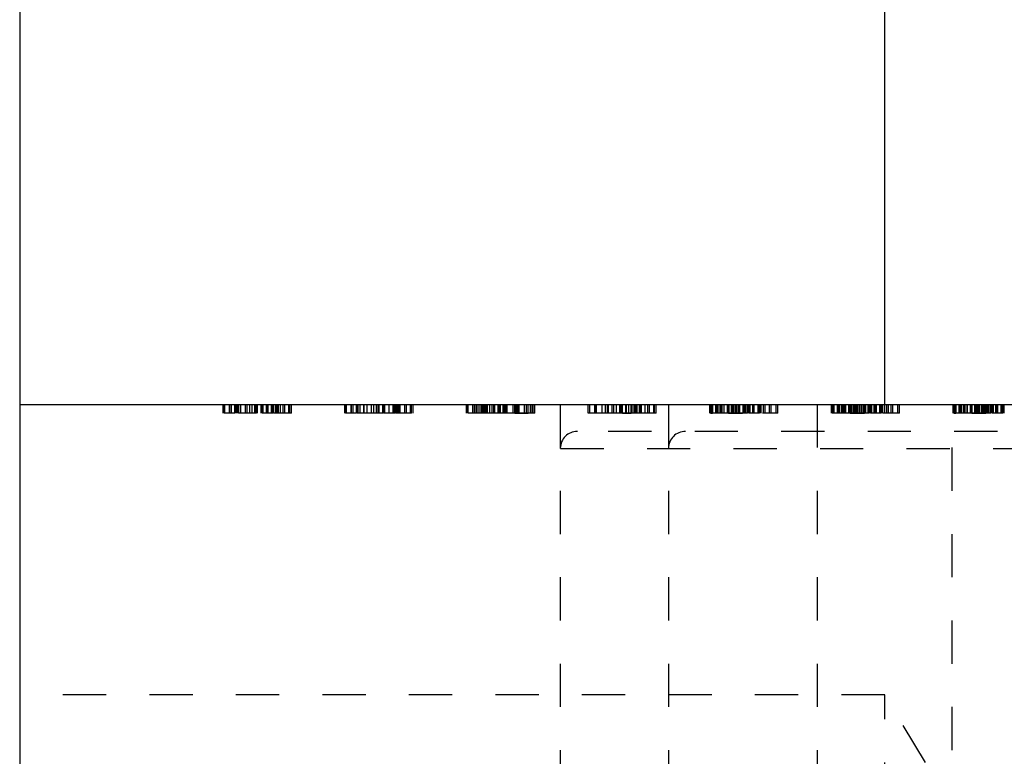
# Model space of a CAD drawing. Header units: inches. Extents: x 1772 to 2706, y -534 to -52.
# Tile 94 of 256: x 1933.28 to 1935.56, y -517.51 to -515.81. Entities that reach past the tile are written whole.
import ezdxf

# ---------------------------------------------------------------- set-up
doc = ezdxf.new("R2010")
doc.units = ezdxf.units.IN
doc.header["$LTSCALE"] = 0.5
doc.header["$MEASUREMENT"] = 0
doc.linetypes.add('HIDDEN', pattern=[0.225, 0.15, -0.075])
doc.layers.add('SID-M-H', color=4, linetype='HIDDEN')
doc.layers.add('SID-M-S', color=105, linetype='Continuous')

msp = doc.modelspace()

# ---------------------------------------------------------------- linework, layer by layer
at = {"layer": 'SID-M-H'}
for p, q in [((1933.7541, -516.71628), (1933.7541, -516.69628)), ((1933.75603, -516.71628), (1933.75603, -516.69628)), ((1933.75795, -516.71628), (1933.75795, -516.69628)), ((1933.76853, -516.71628), (1933.76853, -516.69628)), ((1933.76949, -516.71628), (1933.76949, -516.69628)), ((1933.77333, -516.71628), (1933.77333, -516.69628)), ((1933.78103, -516.71628), (1933.78103, -516.69628)), ((1933.78247, -516.71628), (1933.78247, -516.69628)), ((1933.78487, -516.71628), (1933.78487, -516.69628)), ((1933.78689, -516.71628), (1933.78689, -516.69628)), ((1933.78989, -516.71628), (1933.78989, -516.69628)), ((1933.79449, -516.71628), (1933.79449, -516.69628)), ((1933.7947, -516.71628), (1933.7947, -516.69628)), ((1933.79491, -516.71628), (1933.79491, -516.69628)), ((1933.80603, -516.71628), (1933.80603, -516.69628)), ((1933.80963, -516.71628), (1933.80963, -516.69628)), ((1933.81564, -516.71628), (1933.81564, -516.69628)), ((1933.82141, -516.71628), (1933.82141, -516.69628)), ((1933.82718, -516.71628), (1933.82718, -516.69628)), ((1933.82964, -516.71628), (1933.82964, -516.69628)), ((1933.83103, -516.71628), (1933.83103, -516.69628)), ((1933.83229, -516.71628), (1933.83229, -516.69628)), ((1933.83235, -516.71628), (1933.83235, -516.69628)), ((1933.83301, -516.71628), (1933.83301, -516.69628)), ((1933.83304, -516.71628), (1933.83304, -516.69628)), ((1933.83355, -516.71628), (1933.83355, -516.69628)), ((1933.83361, -516.71628), (1933.83361, -516.69628)), ((1933.84223, -516.71628), (1933.84223, -516.69628)), ((1933.84256, -516.71628), (1933.84256, -516.69628)), ((1933.84311, -516.71628), (1933.84311, -516.69628)), ((1933.84449, -516.71628), (1933.84449, -516.69628)), ((1933.84641, -516.71628), (1933.84641, -516.69628)), ((1933.85395, -516.71628), (1933.85395, -516.69628)), ((1933.85699, -516.71628), (1933.85699, -516.69628)), ((1933.85804, -516.71628), (1933.85804, -516.69628)), ((1933.86579, -516.71628), (1933.86579, -516.69628)), ((1933.86612, -516.71628), (1933.86612, -516.69628)), ((1933.86765, -516.71628), (1933.86765, -516.69628)), ((1933.86771, -516.71628), (1933.86771, -516.69628)), ((1933.86949, -516.71628), (1933.86949, -516.69628)), ((1933.87141, -516.71628), (1933.87141, -516.69628)), ((1933.87574, -516.71628), (1933.87574, -516.69628)), ((1933.87679, -516.71628), (1933.87679, -516.69628)), ((1933.87718, -516.71628), (1933.87718, -516.69628)), ((1933.87742, -516.71628), (1933.87742, -516.69628)), ((1933.87868, -516.71628), (1933.87868, -516.69628)), ((1933.88235, -516.71628), (1933.88235, -516.69628)), ((1933.8864, -516.71628), (1933.8864, -516.69628)), ((1933.89256, -516.71628), (1933.89256, -516.69628)), ((1933.89641, -516.71628), (1933.89641, -516.69628)), ((1933.9057, -516.71628), (1933.9057, -516.69628)), ((1933.90795, -516.71628), (1933.90795, -516.69628)), ((1933.9118, -516.71628), (1933.9118, -516.69628)), ((1934.03535, -516.71628), (1934.03535, -516.69628)), ((1934.03728, -516.71628), (1934.03728, -516.69628)), ((1934.0392, -516.71628), (1934.0392, -516.69628)), ((1934.04978, -516.71628), (1934.04978, -516.69628)), ((1934.05074, -516.71628), (1934.05074, -516.69628)), ((1934.05458, -516.71628), (1934.05458, -516.69628)), ((1934.06228, -516.71628), (1934.06228, -516.69628)), ((1934.06372, -516.71628), (1934.06372, -516.69628)), ((1934.06612, -516.71628), (1934.06612, -516.69628)), ((1934.07114, -516.71628), (1934.07114, -516.69628)), ((1934.0791, -516.71628), (1934.0791, -516.69628)), ((1934.07994, -516.71628), (1934.07994, -516.69628)), ((1934.08728, -516.71628), (1934.08728, -516.69628)), ((1934.09689, -516.71628), (1934.09689, -516.69628)), ((1934.10266, -516.71628), (1934.10266, -516.69628)), ((1934.10843, -516.71628), (1934.10843, -516.69628)), ((1934.11228, -516.71628), (1934.11228, -516.69628)), ((1934.11354, -516.71628), (1934.11354, -516.69628)), ((1934.1136, -516.71628), (1934.1136, -516.69628)), ((1934.11426, -516.71628), (1934.11426, -516.69628)), ((1934.11429, -516.71628), (1934.11429, -516.69628)), ((1934.11486, -516.71628), (1934.11486, -516.69628)), ((1934.1236, -516.71628), (1934.1236, -516.69628)), ((1934.12381, -516.71628), (1934.12381, -516.69628)), ((1934.12574, -516.71628), (1934.12574, -516.69628)), ((1934.12766, -516.71628), (1934.12766, -516.69628)), ((1934.13824, -516.71628), (1934.13824, -516.69628)), ((1934.14704, -516.71628), (1934.14704, -516.69628)), ((1934.14737, -516.71628), (1934.14737, -516.69628)), ((1934.14908, -516.71628), (1934.14908, -516.69628)), ((1934.14911, -516.71628), (1934.14911, -516.69628)), ((1934.15074, -516.71628), (1934.15074, -516.69628)), ((1934.15266, -516.71628), (1934.15266, -516.69628)), ((1934.15386, -516.71628), (1934.15386, -516.69628)), ((1934.15699, -516.71628), (1934.15699, -516.69628)), ((1934.15993, -516.71628), (1934.15993, -516.69628)), ((1934.1636, -516.71628), (1934.1636, -516.69628)), ((1934.17381, -516.71628), (1934.17381, -516.69628)), ((1934.17766, -516.71628), (1934.17766, -516.69628)), ((1934.18716, -516.71628), (1934.18716, -516.69628)), ((1934.1892, -516.71628), (1934.1892, -516.69628)), ((1934.19305, -516.71628), (1934.19305, -516.69628)), ((1934.3166, -516.71628), (1934.3166, -516.69628)), ((1934.31853, -516.71628), (1934.31853, -516.69628)), ((1934.32045, -516.71628), (1934.32045, -516.69628)), ((1934.33103, -516.71628), (1934.33103, -516.69628)), ((1934.33199, -516.71628), (1934.33199, -516.69628)), ((1934.33583, -516.71628), (1934.33583, -516.69628)), ((1934.33965, -516.71628), (1934.33965, -516.69628)), ((1934.3401, -516.71628), (1934.3401, -516.69628)), ((1934.34353, -516.71628), (1934.34353, -516.69628)), ((1934.34824, -516.71628), (1934.34824, -516.69628)), ((1934.35239, -516.71628), (1934.35239, -516.69628)), ((1934.35506, -516.71628), (1934.35506, -516.69628)), ((1934.35729, -516.71628), (1934.35729, -516.69628)), ((1934.35774, -516.71628), (1934.35774, -516.69628)), ((1934.36062, -516.71628), (1934.36062, -516.69628)), ((1934.36083, -516.71628), (1934.36083, -516.69628)), ((1934.36303, -516.71628), (1934.36303, -516.69628)), ((1934.36372, -516.71628), (1934.36372, -516.69628)), ((1934.36501, -516.71628), (1934.36501, -516.69628)), ((1934.37045, -516.71628), (1934.37045, -516.69628)), ((1934.37586, -516.71628), (1934.37586, -516.69628)), ((1934.37985, -516.71628), (1934.37985, -516.69628)), ((1934.38058, -516.71628), (1934.38058, -516.69628)), ((1934.38253, -516.71628), (1934.38253, -516.69628)), ((1934.38968, -516.71628), (1934.38968, -516.69628)), ((1934.38983, -516.71628), (1934.38983, -516.69628)), ((1934.3916, -516.71628), (1934.3916, -516.69628)), ((1934.39166, -516.71628), (1934.39166, -516.69628)), ((1934.39353, -516.71628), (1934.39353, -516.69628)), ((1934.39356, -516.71628), (1934.39356, -516.69628)), ((1934.39359, -516.71628), (1934.39359, -516.69628)), ((1934.39479, -516.71628), (1934.39479, -516.69628)), ((1934.39485, -516.71628), (1934.39485, -516.69628)), ((1934.39539, -516.71628), (1934.39539, -516.69628)), ((1934.39545, -516.71628), (1934.39545, -516.69628)), ((1934.39551, -516.71628), (1934.39551, -516.69628)), ((1934.39554, -516.71628), (1934.39554, -516.69628)), ((1934.40137, -516.71628), (1934.40137, -516.69628)), ((1934.40446, -516.71628), (1934.40446, -516.69628)), ((1934.40485, -516.71628), (1934.40485, -516.69628)), ((1934.40506, -516.71628), (1934.40506, -516.69628)), ((1934.40699, -516.71628), (1934.40699, -516.69628)), ((1934.40891, -516.71628), (1934.40891, -516.69628)), ((1934.41083, -516.71628), (1934.41083, -516.69628)), ((1934.4243, -516.71628), (1934.4243, -516.69628)), ((1934.4285, -516.71628), (1934.4285, -516.69628)), ((1934.4297, -516.71628), (1934.4297, -516.69628)), ((1934.43033, -516.71628), (1934.43033, -516.69628)), ((1934.43036, -516.71628), (1934.43036, -516.69628)), ((1934.43301, -516.71628), (1934.43301, -516.69628)), ((1934.43328, -516.71628), (1934.43328, -516.69628)), ((1934.43532, -516.71628), (1934.43532, -516.69628)), ((1934.43538, -516.71628), (1934.43538, -516.69628)), ((1934.43553, -516.71628), (1934.43553, -516.69628)), ((1934.43583, -516.71628), (1934.43583, -516.69628)), ((1934.43824, -516.71628), (1934.43824, -516.69628)), ((1934.45086, -516.71628), (1934.45086, -516.69628)), ((1934.45506, -516.71628), (1934.45506, -516.69628)), ((1934.45891, -516.71628), (1934.45891, -516.69628)), ((1934.46504, -516.71628), (1934.46504, -516.69628)), ((1934.46841, -516.71628), (1934.46841, -516.69628)), ((1934.47045, -516.71628), (1934.47045, -516.69628)), ((1934.4743, -516.71628), (1934.4743, -516.69628)), ((1934.53362, -516.69628), (1934.53362, -519.39078)), ((1934.59785, -516.71628), (1934.59785, -516.69628)), ((1934.6017, -516.71628), (1934.6017, -516.69628)), ((1934.61324, -516.71628), (1934.61324, -516.69628)), ((1934.61432, -516.71628), (1934.61432, -516.69628)), ((1934.61708, -516.71628), (1934.61708, -516.69628)), ((1934.63064, -516.71628), (1934.63064, -516.69628)), ((1934.63824, -516.71628), (1934.63824, -516.69628)), ((1934.63845, -516.71628), (1934.63845, -516.69628)), ((1934.63866, -516.71628), (1934.63866, -516.69628)), ((1934.64371, -516.71628), (1934.64371, -516.69628)), ((1934.64416, -516.71628), (1934.64416, -516.69628)), ((1934.64512, -516.71628), (1934.64512, -516.69628)), ((1934.64539, -516.71628), (1934.64539, -516.69628)), ((1934.65338, -516.71628), (1934.65338, -516.69628)), ((1934.65362, -516.71628), (1934.65362, -516.69628)), ((1934.65711, -516.71628), (1934.65711, -516.69628)), ((1934.66324, -516.71628), (1934.66324, -516.69628)), ((1934.66378, -516.71628), (1934.66378, -516.69628)), ((1934.67093, -516.71628), (1934.67093, -516.69628)), ((1934.67339, -516.71628), (1934.67339, -516.69628)), ((1934.67604, -516.71628), (1934.67604, -516.69628)), ((1934.6761, -516.71628), (1934.6761, -516.69628)), ((1934.6767, -516.71628), (1934.6767, -516.69628)), ((1934.67676, -516.71628), (1934.67676, -516.69628)), ((1934.67679, -516.71628), (1934.67679, -516.69628)), ((1934.6773, -516.71628), (1934.6773, -516.69628)), ((1934.68526, -516.71628), (1934.68526, -516.69628)), ((1934.68598, -516.71628), (1934.68598, -516.69628)), ((1934.68631, -516.71628), (1934.68631, -516.69628)), ((1934.68686, -516.71628), (1934.68686, -516.69628)), ((1934.69208, -516.71628), (1934.69208, -516.69628)), ((1934.6977, -516.71628), (1934.6977, -516.69628)), ((1934.69785, -516.71628), (1934.69785, -516.69628)), ((1934.70179, -516.71628), (1934.70179, -516.69628)), ((1934.70555, -516.71628), (1934.70555, -516.69628)), ((1934.70747, -516.71628), (1934.70747, -516.69628)), ((1934.70975, -516.71628), (1934.70975, -516.69628)), ((1934.71095, -516.71628), (1934.71095, -516.69628)), ((1934.7114, -516.71628), (1934.7114, -516.69628)), ((1934.71146, -516.71628), (1934.71146, -516.69628)), ((1934.71663, -516.71628), (1934.71663, -516.69628)), ((1934.71684, -516.71628), (1934.71684, -516.69628)), ((1934.71705, -516.71628), (1934.71705, -516.69628)), ((1934.71714, -516.71628), (1934.71714, -516.69628)), ((1934.72054, -516.71628), (1934.72054, -516.69628)), ((1934.72093, -516.71628), (1934.72093, -516.69628)), ((1934.72117, -516.71628), (1934.72117, -516.69628)), ((1934.73015, -516.71628), (1934.73015, -516.69628)), ((1934.73631, -516.71628), (1934.73631, -516.69628)), ((1934.74016, -516.71628), (1934.74016, -516.69628)), ((1934.74945, -516.71628), (1934.74945, -516.69628)), ((1934.7517, -516.71628), (1934.7517, -516.69628)), ((1934.75555, -516.71628), (1934.75555, -516.69628)), ((1934.78362, -516.69628), (1934.78362, -518.69628)), ((1934.8791, -516.71628), (1934.8791, -516.69628)), ((1934.88103, -516.71628), (1934.88103, -516.69628)), ((1934.88295, -516.71628), (1934.88295, -516.69628)), ((1934.88658, -516.71628), (1934.88658, -516.69628)), ((1934.89353, -516.71628), (1934.89353, -516.69628)), ((1934.89449, -516.71628), (1934.89449, -516.69628)), ((1934.89587, -516.71628), (1934.89587, -516.69628)), ((1934.89833, -516.71628), (1934.89833, -516.69628)), ((1934.90323, -516.71628), (1934.90323, -516.69628)), ((1934.90603, -516.71628), (1934.90603, -516.69628)), ((1934.90747, -516.71628), (1934.90747, -516.69628)), ((1934.91213, -516.71628), (1934.91213, -516.69628)), ((1934.9127, -516.71628), (1934.9127, -516.69628)), ((1934.92024, -516.71628), (1934.92024, -516.69628)), ((1934.92258, -516.71628), (1934.92258, -516.69628)), ((1934.92285, -516.71628), (1934.92285, -516.69628)), ((1934.92369, -516.71628), (1934.92369, -516.69628)), ((1934.92964, -516.71628), (1934.92964, -516.69628)), ((1934.93103, -516.71628), (1934.93103, -516.69628)), ((1934.93388, -516.71628), (1934.93388, -516.69628)), ((1934.93755, -516.71628), (1934.93755, -516.69628)), ((1934.93797, -516.71628), (1934.93797, -516.69628)), ((1934.94064, -516.71628), (1934.94064, -516.69628)), ((1934.94503, -516.71628), (1934.94503, -516.69628)), ((1934.94641, -516.71628), (1934.94641, -516.69628)), ((1934.94665, -516.71628), (1934.94665, -516.69628)), ((1934.94755, -516.71628), (1934.94755, -516.69628)), ((1934.94884, -516.71628), (1934.94884, -516.69628)), ((1934.95603, -516.71628), (1934.95603, -516.69628)), ((1934.95633, -516.71628), (1934.95633, -516.69628)), ((1934.95729, -516.71628), (1934.95729, -516.69628)), ((1934.95735, -516.71628), (1934.95735, -516.69628)), ((1934.95789, -516.71628), (1934.95789, -516.69628)), ((1934.95795, -516.71628), (1934.95795, -516.69628)), ((1934.95801, -516.71628), (1934.95801, -516.69628)), ((1934.95804, -516.71628), (1934.95804, -516.69628)), ((1934.95861, -516.71628), (1934.95861, -516.69628)), ((1934.9618, -516.71628), (1934.9618, -516.69628)), ((1934.96573, -516.71628), (1934.96573, -516.69628)), ((1934.96627, -516.71628), (1934.96627, -516.69628)), ((1934.96949, -516.71628), (1934.96949, -516.69628)), ((1934.97141, -516.71628), (1934.97141, -516.69628)), ((1934.97267, -516.71628), (1934.97267, -516.69628)), ((1934.97889, -516.71628), (1934.97889, -516.69628)), ((1934.98103, -516.71628), (1934.98103, -516.69628)), ((1934.98199, -516.71628), (1934.98199, -516.69628)), ((1934.9907, -516.71628), (1934.9907, -516.69628)), ((1934.99085, -516.71628), (1934.99085, -516.69628)), ((1934.9916, -516.71628), (1934.9916, -516.69628)), ((1934.99449, -516.71628), (1934.99449, -516.69628)), ((1934.99641, -516.71628), (1934.99641, -516.69628)), ((1934.99761, -516.71628), (1934.99761, -516.69628)), ((1935.00368, -516.71628), (1935.00368, -516.69628)), ((1935.00735, -516.71628), (1935.00735, -516.69628)), ((1935.01756, -516.71628), (1935.01756, -516.69628)), ((1935.02141, -516.71628), (1935.02141, -516.69628)), ((1935.03295, -516.71628), (1935.03295, -516.69628)), ((1935.0368, -516.71628), (1935.0368, -516.69628)), ((1935.12737, -516.69628), (1935.12737, -518.69628)), ((1935.16035, -516.71628), (1935.16035, -516.69628)), ((1935.16228, -516.71628), (1935.16228, -516.69628)), ((1935.1642, -516.71628), (1935.1642, -516.69628)), ((1935.16675, -516.71628), (1935.16675, -516.69628)), ((1935.17478, -516.71628), (1935.17478, -516.69628)), ((1935.17574, -516.71628), (1935.17574, -516.69628)), ((1935.17712, -516.71628), (1935.17712, -516.69628)), ((1935.17958, -516.71628), (1935.17958, -516.69628)), ((1935.18448, -516.71628), (1935.18448, -516.69628)), ((1935.18728, -516.71628), (1935.18728, -516.69628)), ((1935.18872, -516.71628), (1935.18872, -516.69628)), ((1935.19112, -516.71628), (1935.19112, -516.69628)), ((1935.19314, -516.71628), (1935.19314, -516.69628)), ((1935.19338, -516.71628), (1935.19338, -516.69628)), ((1935.19395, -516.71628), (1935.19395, -516.69628)), ((1935.20074, -516.71628), (1935.20074, -516.69628)), ((1935.20095, -516.71628), (1935.20095, -516.69628)), ((1935.20116, -516.71628), (1935.20116, -516.69628)), ((1935.20149, -516.71628), (1935.20149, -516.69628)), ((1935.20266, -516.71628), (1935.20266, -516.69628)), ((1935.20383, -516.71628), (1935.20383, -516.69628)), ((1935.2041, -516.71628), (1935.2041, -516.69628)), ((1935.20494, -516.71628), (1935.20494, -516.69628)), ((1935.20678, -516.71628), (1935.20678, -516.69628)), ((1935.21089, -516.71628), (1935.21089, -516.69628)), ((1935.21321, -516.71628), (1935.21321, -516.69628)), ((1935.21378, -516.71628), (1935.21378, -516.69628)), ((1935.21513, -516.71628), (1935.21513, -516.69628)), ((1935.21588, -516.71628), (1935.21588, -516.69628)), ((1935.2188, -516.71628), (1935.2188, -516.69628)), ((1935.21922, -516.71628), (1935.21922, -516.69628)), ((1935.22189, -516.71628), (1935.22189, -516.69628)), ((1935.22628, -516.71628), (1935.22628, -516.69628)), ((1935.23009, -516.71628), (1935.23009, -516.69628)), ((1935.23358, -516.71628), (1935.23358, -516.69628)), ((1935.23535, -516.71628), (1935.23535, -516.69628)), ((1935.23728, -516.71628), (1935.23728, -516.69628)), ((1935.23758, -516.71628), (1935.23758, -516.69628)), ((1935.23854, -516.71628), (1935.23854, -516.69628)), ((1935.2386, -516.71628), (1935.2386, -516.69628)), ((1935.23914, -516.71628), (1935.23914, -516.69628)), ((1935.2392, -516.71628), (1935.2392, -516.69628)), ((1935.23926, -516.71628), (1935.23926, -516.69628)), ((1935.23929, -516.71628), (1935.23929, -516.69628)), ((1935.2398, -516.71628), (1935.2398, -516.69628)), ((1935.23986, -516.71628), (1935.23986, -516.69628)), ((1935.24512, -516.71628), (1935.24512, -516.69628)), ((1935.24689, -516.71628), (1935.24689, -516.69628)), ((1935.24698, -516.71628), (1935.24698, -516.69628)), ((1935.24752, -516.71628), (1935.24752, -516.69628)), ((1935.24936, -516.71628), (1935.24936, -516.69628)), ((1935.25074, -516.71628), (1935.25074, -516.69628)), ((1935.25266, -516.71628), (1935.25266, -516.69628)), ((1935.25392, -516.71628), (1935.25392, -516.69628)), ((1935.25936, -516.71628), (1935.25936, -516.69628)), ((1935.26014, -516.71628), (1935.26014, -516.69628)), ((1935.2602, -516.71628), (1935.2602, -516.69628)), ((1935.26228, -516.71628), (1935.26228, -516.69628)), ((1935.26324, -516.71628), (1935.26324, -516.69628)), ((1935.26429, -516.71628), (1935.26429, -516.69628)), ((1935.27204, -516.71628), (1935.27204, -516.69628)), ((1935.27237, -516.71628), (1935.27237, -516.69628)), ((1935.27574, -516.71628), (1935.27574, -516.69628)), ((1935.27676, -516.71628), (1935.27676, -516.69628)), ((1935.27703, -516.71628), (1935.27703, -516.69628)), ((1935.27766, -516.71628), (1935.27766, -516.69628)), ((1935.27886, -516.71628), (1935.27886, -516.69628)), ((1935.28304, -516.71628), (1935.28304, -516.69628)), ((1935.28343, -516.71628), (1935.28343, -516.69628)), ((1935.28367, -516.71628), (1935.28367, -516.69628)), ((1935.2886, -516.71628), (1935.2886, -516.69628)), ((1935.29265, -516.71628), (1935.29265, -516.69628)), ((1935.29881, -516.71628), (1935.29881, -516.69628)), ((1935.30266, -516.71628), (1935.30266, -516.69628)), ((1935.3142, -516.71628), (1935.3142, -516.69628)), ((1935.31805, -516.71628), (1935.31805, -516.69628)), ((1935.43987, -518.69628), (1935.43987, -516.69628)), ((1935.4416, -516.71628), (1935.4416, -516.69628)), ((1935.44353, -516.71628), (1935.44353, -516.69628)), ((1935.44545, -516.71628), (1935.44545, -516.69628)), ((1935.44908, -516.71628), (1935.44908, -516.69628)), ((1935.45603, -516.71628), (1935.45603, -516.69628)), ((1935.45699, -516.71628), (1935.45699, -516.69628)), ((1935.45837, -516.71628), (1935.45837, -516.69628)), ((1935.46083, -516.71628), (1935.46083, -516.69628)), ((1935.46573, -516.71628), (1935.46573, -516.69628)), ((1935.46853, -516.71628), (1935.46853, -516.69628)), ((1935.46997, -516.71628), (1935.46997, -516.69628)), ((1935.47439, -516.71628), (1935.47439, -516.69628)), ((1935.47463, -516.71628), (1935.47463, -516.69628)), ((1935.4752, -516.71628), (1935.4752, -516.69628)), ((1935.48199, -516.71628), (1935.48199, -516.69628)), ((1935.4822, -516.71628), (1935.4822, -516.69628)), ((1935.48241, -516.71628), (1935.48241, -516.69628)), ((1935.48391, -516.71628), (1935.48391, -516.69628)), ((1935.48508, -516.71628), (1935.48508, -516.69628)), ((1935.48535, -516.71628), (1935.48535, -516.69628)), ((1935.48619, -516.71628), (1935.48619, -516.69628)), ((1935.49214, -516.71628), (1935.49214, -516.69628)), ((1935.49446, -516.71628), (1935.49446, -516.69628)), ((1935.49503, -516.71628), (1935.49503, -516.69628)), ((1935.49638, -516.71628), (1935.49638, -516.69628)), ((1935.49713, -516.71628), (1935.49713, -516.69628)), ((1935.50005, -516.71628), (1935.50005, -516.69628)), ((1935.50047, -516.71628), (1935.50047, -516.69628)), ((1935.50314, -516.71628), (1935.50314, -516.69628)), ((1935.50753, -516.71628), (1935.50753, -516.69628)), ((1935.50891, -516.71628), (1935.50891, -516.69628)), ((1935.50915, -516.71628), (1935.50915, -516.69628)), ((1935.51005, -516.71628), (1935.51005, -516.69628)), ((1935.51134, -516.71628), (1935.51134, -516.69628)), ((1935.51468, -516.71628), (1935.51468, -516.69628)), ((1935.51714, -516.71628), (1935.51714, -516.69628)), ((1935.51853, -516.71628), (1935.51853, -516.69628)), ((1935.51883, -516.71628), (1935.51883, -516.69628)), ((1935.51979, -516.71628), (1935.51979, -516.69628)), ((1935.51985, -516.71628), (1935.51985, -516.69628)), ((1935.52045, -516.71628), (1935.52045, -516.69628)), ((1935.52051, -516.71628), (1935.52051, -516.69628)), ((1935.52054, -516.71628), (1935.52054, -516.69628)), ((1935.52105, -516.71628), (1935.52105, -516.69628)), ((1935.52111, -516.71628), (1935.52111, -516.69628)), ((1935.5243, -516.71628), (1935.5243, -516.69628)), ((1935.52814, -516.71628), (1935.52814, -516.69628)), ((1935.52823, -516.71628), (1935.52823, -516.69628)), ((1935.52877, -516.71628), (1935.52877, -516.69628)), ((1935.52973, -516.71628), (1935.52973, -516.69628)), ((1935.53006, -516.71628), (1935.53006, -516.69628)), ((1935.53061, -516.71628), (1935.53061, -516.69628)), ((1935.53199, -516.71628), (1935.53199, -516.69628)), ((1935.53391, -516.71628), (1935.53391, -516.69628)), ((1935.53517, -516.71628), (1935.53517, -516.69628)), ((1935.54061, -516.71628), (1935.54061, -516.69628)), ((1935.54139, -516.71628), (1935.54139, -516.69628)), ((1935.54145, -516.71628), (1935.54145, -516.69628)), ((1935.54353, -516.71628), (1935.54353, -516.69628)), ((1935.54449, -516.71628), (1935.54449, -516.69628)), ((1935.54554, -516.71628), (1935.54554, -516.69628)), ((1935.5532, -516.71628), (1935.5532, -516.69628)), ((1935.55335, -516.71628), (1935.55335, -516.69628)), ((1935.5541, -516.71628), (1935.5541, -516.69628)), ((1935.55515, -516.71628), (1935.55515, -516.69628)), ((1935.55521, -516.71628), (1935.55521, -516.69628)), ((1935.55699, -516.71628), (1935.55699, -516.69628)), ((1935.55891, -516.71628), (1935.55891, -516.69628)), ((1935.56011, -516.71628), (1935.56011, -516.69628)), ((1933.88235, -516.71628), (1933.87141, -516.71628)), ((1934.05458, -516.71628), (1934.05119, -516.71628)), ((1934.12432, -516.71628), (1934.06369, -516.71628)), ((1934.1892, -516.71628), (1934.15215, -516.71628)), ((1934.38253, -516.71628), (1934.32045, -516.71628)), ((1934.39166, -516.71628), (1934.38462, -516.71628)), ((1934.66378, -516.71628), (1934.65455, -516.71628)), ((1934.69208, -516.71628), (1934.6928, -516.71628)), ((1934.73015, -516.71628), (1934.72093, -516.71628)), ((1934.88103, -516.71628), (1934.88585, -516.71628)), ((1934.94884, -516.71628), (1934.95472, -516.71628)), ((1934.97889, -516.71628), (1934.96949, -516.71628)), ((1934.98103, -516.71628), (1934.98052, -516.71628)), ((1935.0368, -516.71628), (1935.00138, -516.71628)), ((1935.23009, -516.71628), (1935.23666, -516.71628)), ((1935.26014, -516.71628), (1935.25074, -516.71628)), ((1935.26228, -516.71628), (1935.26177, -516.71628)), ((1935.31805, -516.71628), (1935.27896, -516.71628)), ((1935.44353, -516.71628), (1935.44835, -516.71628)), ((1935.51134, -516.71628), (1935.51722, -516.71628)), ((1935.54139, -516.71628), (1935.53199, -516.71628)), ((1935.54353, -516.71628), (1935.54302, -516.71628)), ((1936.74425, -516.75878), (1934.57299, -516.75878)), ((1934.53406, -516.79815), (1936.78318, -516.79815)), ((1935.28362, -517.36818), (1933.28362, -517.36818)), ((1935.28362, -518.02438), (1935.28362, -517.36818)), ((1935.48076, -517.69628), (1935.28362, -517.36818))]:
    msp.add_line(p, q, dxfattribs=at)
for centre in [(1934.57299, -516.79815), (1934.82299, -516.79815)]:
    msp.add_arc(centre, 0.03937, 90, 180, dxfattribs=at)
for points, knots in [([(1933.76853, -516.71628), (1933.76668, -516.71628), (1933.763, -516.71628), (1933.75894, -516.71628), (1933.75642, -516.71628), (1933.75616, -516.71628), (1933.75603, -516.71628)], [0, 0, 0, 0, 0.2794691, 0.5593578, 0.7796739, 1, 1, 1, 1]), ([(1933.78103, -516.71628), (1933.78082, -516.71628), (1933.7804, -516.71628), (1933.77696, -516.71628), (1933.77289, -516.71628), (1933.76998, -516.71628), (1933.76853, -516.71628)], [0, 0, 0, 0, 0.2796016, 0.559212, 0.7794752, 1, 1, 1, 1]), ([(1933.83103, -516.71628), (1933.81927, -516.71628), (1933.80384, -516.71628), (1933.79212, -516.71628), (1933.78933, -516.71628)], [0, 0, 0, 0, 0.7622172, 1, 1, 1, 1]), ([(1933.85699, -516.71628), (1933.85514, -516.71628), (1933.85144, -516.71628), (1933.84739, -516.71628), (1933.84485, -516.71628), (1933.84461, -516.71628), (1933.84449, -516.71628)], [0, 0, 0, 0, 0.2795175, 0.5593264, 0.7795441, 1, 1, 1, 1]), ([(1933.86949, -516.71628), (1933.86928, -516.71628), (1933.86886, -516.71628), (1933.86542, -516.71628), (1933.86135, -516.71628), (1933.85844, -516.71628), (1933.85699, -516.71628)], [0, 0, 0, 0, 0.2796016, 0.559212, 0.7794752, 1, 1, 1, 1]), ([(1933.9118, -516.71628), (1933.91002, -516.71628), (1933.90684, -516.71628), (1933.88985, -516.71628), (1933.88235, -516.71628)], [0, 0, 0, 0, 0.558579, 1, 1, 1, 1]), ([(1933.89641, -516.71628), (1933.8961, -516.71628), (1933.89577, -516.71628), (1933.88972, -516.71628), (1933.88924, -516.71628)], [0, 0, 0, 0, 0.92028766, 1, 1, 1, 1]), ([(1934.04978, -516.71628), (1934.04793, -516.71628), (1934.04425, -516.71628), (1934.04019, -516.71628), (1934.03767, -516.71628), (1934.03741, -516.71628), (1934.03728, -516.71628)], [0, 0, 0, 0, 0.2794691, 0.5593578, 0.7796739, 1, 1, 1, 1]), ([(1934.06228, -516.71628), (1934.06207, -516.71628), (1934.06165, -516.71628), (1934.05821, -516.71628), (1934.05414, -516.71628), (1934.05123, -516.71628), (1934.04978, -516.71628)], [0, 0, 0, 0, 0.2796016, 0.559212, 0.7794752, 1, 1, 1, 1]), ([(1934.13824, -516.71628), (1934.13639, -516.71628), (1934.13269, -516.71628), (1934.12864, -516.71628), (1934.1261, -516.71628), (1934.12586, -516.71628), (1934.12574, -516.71628)], [0, 0, 0, 0, 0.2795175, 0.5593264, 0.7795441, 1, 1, 1, 1]), ([(1934.15074, -516.71628), (1934.15053, -516.71628), (1934.15011, -516.71628), (1934.14667, -516.71628), (1934.1426, -516.71628), (1934.13969, -516.71628), (1934.13824, -516.71628)], [0, 0, 0, 0, 0.2796016, 0.559212, 0.7794752, 1, 1, 1, 1]), ([(1934.4297, -516.71628), (1934.42375, -516.71628), (1934.41184, -516.71628), (1934.39382, -516.71628), (1934.38268, -516.71628), (1934.37586, -516.71628)], [0, 0, 0, 0, 0.2792969, 0.5591688, 1, 1, 1, 1]), ([(1934.4285, -516.71628), (1934.43314, -516.71628), (1934.44243, -516.71628), (1934.45224, -516.71628), (1934.45808, -516.71628), (1934.45863, -516.71628), (1934.45891, -516.71628)], [0, 0, 0, 0, 0.2791258, 0.5589784, 0.77935, 1, 1, 1, 1]), ([(1934.4743, -516.71628), (1934.47367, -516.71628), (1934.47242, -516.71628), (1934.46021, -516.71628), (1934.44539, -516.71628), (1934.43493, -516.71628), (1934.4297, -516.71628)], [0, 0, 0, 0, 0.2798903, 0.55922373, 0.77958237, 1, 1, 1, 1]), ([(1934.63845, -516.71628), (1934.63231, -516.71628), (1934.62003, -516.71628), (1934.60696, -516.71628), (1934.59902, -516.71628), (1934.59824, -516.71628), (1934.59785, -516.71628)], [0, 0, 0, 0, 0.27918292, 0.55908506, 0.77944604, 1, 1, 1, 1]), ([(1934.68686, -516.71628), (1934.67989, -516.71628), (1934.67019, -516.71628), (1934.65214, -516.71628), (1934.64301, -516.71628), (1934.63845, -516.71628)], [0, 0, 0, 0, 0.5601154, 0.7802838, 1, 1, 1, 1]), ([(1934.6773, -516.71628), (1934.68076, -516.71628), (1934.68692, -516.71628), (1934.69441, -516.71628), (1934.6977, -516.71628)], [0, 0, 0, 0, 0.5604127, 1, 1, 1, 1]), ([(1934.70179, -516.71628), (1934.69892, -516.71628), (1934.69379, -516.71628), (1934.68897, -516.71628), (1934.68686, -516.71628)], [0, 0, 0, 0, 0.5599058, 1, 1, 1, 1]), ([(1934.72117, -516.71628), (1934.71908, -516.71628), (1934.71489, -516.71628), (1934.70799, -516.71628), (1934.70414, -516.71628), (1934.70179, -516.71628)], [0, 0, 0, 0, 0.2799464, 0.5597741, 1, 1, 1, 1]), ([(1934.75555, -516.71628), (1934.75509, -516.71628), (1934.75419, -516.71628), (1934.74537, -516.71628), (1934.73593, -516.71628), (1934.73015, -516.71628)], [0, 0, 0, 0, 0.27974992, 0.55950117, 1, 1, 1, 1]), ([(1934.9127, -516.71628), (1934.90798, -516.71628), (1934.89854, -516.71628), (1934.88808, -516.71628), (1934.8819, -516.71628), (1934.88132, -516.71628), (1934.88103, -516.71628)], [0, 0, 0, 0, 0.27954827, 0.55922554, 0.77947533, 1, 1, 1, 1]), ([(1934.92964, -516.71628), (1934.92668, -516.71628), (1934.92139, -516.71628), (1934.91536, -516.71628), (1934.9127, -516.71628)], [0, 0, 0, 0, 0.55946586, 1, 1, 1, 1]), ([(1934.92258, -516.71628), (1934.92502, -516.71628), (1934.92939, -516.71628), (1934.93251, -516.71628), (1934.93388, -516.71628)], [0, 0, 0, 0, 0.5590744, 1, 1, 1, 1]), ([(1934.94503, -516.71628), (1934.94272, -516.71628), (1934.93861, -516.71628), (1934.93238, -516.71628), (1934.92964, -516.71628)], [0, 0, 0, 0, 0.5606486, 1, 1, 1, 1]), ([(1934.93388, -516.71628), (1934.93611, -516.71628), (1934.94009, -516.71628), (1934.94617, -516.71628), (1934.94884, -516.71628)], [0, 0, 0, 0, 0.5606591, 1, 1, 1, 1]), ([(1934.95633, -516.71628), (1934.95388, -516.71628), (1934.94949, -516.71628), (1934.94639, -516.71628), (1934.94503, -516.71628)], [0, 0, 0, 0, 0.5590178, 1, 1, 1, 1]), ([(1934.96627, -516.71628), (1934.96424, -516.71628), (1934.96061, -516.71628), (1934.95764, -516.71628), (1934.95633, -516.71628)], [0, 0, 0, 0, 0.5590539, 1, 1, 1, 1]), ([(1934.99449, -516.71628), (1934.99414, -516.71628), (1934.99345, -516.71628), (1934.98792, -516.71628), (1934.98232, -516.71628), (1934.97889, -516.71628)], [0, 0, 0, 0, 0.2795531, 0.5597029, 1, 1, 1, 1]), ([(1935.19395, -516.71628), (1935.18923, -516.71628), (1935.17979, -516.71628), (1935.16933, -516.71628), (1935.16315, -516.71628), (1935.16257, -516.71628), (1935.16228, -516.71628)], [0, 0, 0, 0, 0.2795483, 0.5592255, 0.7794753, 1, 1, 1, 1]), ([(1935.21089, -516.71628), (1935.20793, -516.71628), (1935.20264, -516.71628), (1935.19661, -516.71628), (1935.19395, -516.71628)], [0, 0, 0, 0, 0.55946586, 1, 1, 1, 1]), ([(1935.20383, -516.71628), (1935.20627, -516.71628), (1935.21064, -516.71628), (1935.21376, -516.71628), (1935.21513, -516.71628)], [0, 0, 0, 0, 0.5590744, 1, 1, 1, 1]), ([(1935.22628, -516.71628), (1935.22397, -516.71628), (1935.21986, -516.71628), (1935.21363, -516.71628), (1935.21089, -516.71628)], [0, 0, 0, 0, 0.56064858, 1, 1, 1, 1]), ([(1935.21513, -516.71628), (1935.21736, -516.71628), (1935.22134, -516.71628), (1935.22742, -516.71628), (1935.23009, -516.71628)], [0, 0, 0, 0, 0.5606591, 1, 1, 1, 1]), ([(1935.23758, -516.71628), (1935.23513, -516.71628), (1935.23074, -516.71628), (1935.22764, -516.71628), (1935.22628, -516.71628)], [0, 0, 0, 0, 0.5590178, 1, 1, 1, 1]), ([(1935.24752, -516.71628), (1935.24549, -516.71628), (1935.24186, -516.71628), (1935.23889, -516.71628), (1935.23758, -516.71628)], [0, 0, 0, 0, 0.5590539, 1, 1, 1, 1]), ([(1935.27574, -516.71628), (1935.27539, -516.71628), (1935.2747, -516.71628), (1935.26917, -516.71628), (1935.26357, -516.71628), (1935.26014, -516.71628)], [0, 0, 0, 0, 0.2795531, 0.5597029, 1, 1, 1, 1]), ([(1935.4752, -516.71628), (1935.47048, -516.71628), (1935.46104, -516.71628), (1935.45058, -516.71628), (1935.4444, -516.71628), (1935.44382, -516.71628), (1935.44353, -516.71628)], [0, 0, 0, 0, 0.2795483, 0.5592255, 0.7794753, 1, 1, 1, 1]), ([(1935.49214, -516.71628), (1935.48918, -516.71628), (1935.48389, -516.71628), (1935.47786, -516.71628), (1935.4752, -516.71628)], [0, 0, 0, 0, 0.5594659, 1, 1, 1, 1]), ([(1935.48508, -516.71628), (1935.48752, -516.71628), (1935.49189, -516.71628), (1935.49501, -516.71628), (1935.49638, -516.71628)], [0, 0, 0, 0, 0.5590744, 1, 1, 1, 1]), ([(1935.50753, -516.71628), (1935.50522, -516.71628), (1935.50111, -516.71628), (1935.49488, -516.71628), (1935.49214, -516.71628)], [0, 0, 0, 0, 0.56064858, 1, 1, 1, 1]), ([(1935.49638, -516.71628), (1935.49861, -516.71628), (1935.50259, -516.71628), (1935.50867, -516.71628), (1935.51134, -516.71628)], [0, 0, 0, 0, 0.56065905, 1, 1, 1, 1]), ([(1935.51883, -516.71628), (1935.51638, -516.71628), (1935.51199, -516.71628), (1935.50889, -516.71628), (1935.50753, -516.71628)], [0, 0, 0, 0, 0.5590178, 1, 1, 1, 1]), ([(1935.52877, -516.71628), (1935.52674, -516.71628), (1935.52311, -516.71628), (1935.52014, -516.71628), (1935.51883, -516.71628)], [0, 0, 0, 0, 0.5590539, 1, 1, 1, 1]), ([(1935.55699, -516.71628), (1935.55664, -516.71628), (1935.55595, -516.71628), (1935.55042, -516.71628), (1935.54482, -516.71628), (1935.54139, -516.71628)], [0, 0, 0, 0, 0.27955314, 0.55970295, 1, 1, 1, 1])]:
    msp.add_open_spline(points, degree=3, knots=knots, dxfattribs=at)
at = {"layer": 'SID-M-S'}
for p, q in [((1933.28362, -512.69628), (1933.28362, -518.69628)), ((1935.28362, -516.69628), (1935.28362, -514.88428)), ((1933.28362, -516.69628), (1952.28362, -516.69628))]:
    msp.add_line(p, q, dxfattribs=at)

doc.saveas('drawing.dxf')
